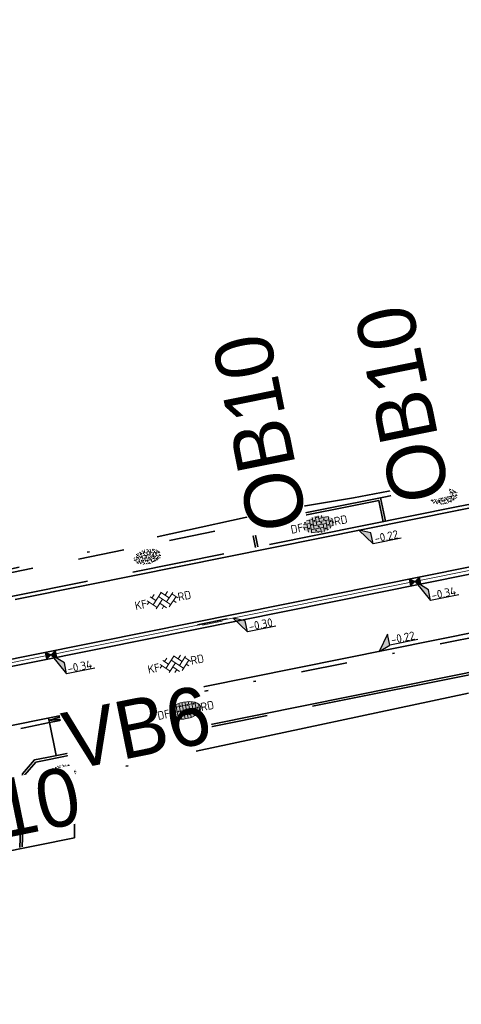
# Model space of a CAD drawing. Header units: metres. Extents: x 0 to 269924, y 0 to 933292.
# Tile 192 of 247: x 135106 to 135125, y 466665 to 466707. Entities that reach past the tile are written whole.
import ezdxf
from ezdxf import colors
from ezdxf.entities.mleader import LeaderData, LeaderLine
from ezdxf.enums import TextEntityAlignment as Align
from ezdxf.math import Vec2, Vec3

# ---------------------------------------------------------------- set-up
doc = ezdxf.new("R2018")
doc.units = ezdxf.units.M
for name, pattern in [('VH-GELEIDEBAND', [6, 2, -2, 0, -2]), ('VH-OPSLUITBAND_100X200', [16, 8, -2, 4, -2]), ('VH-OPSLUITBAND_150X250', [24, 16, -2, 4, -2]), ('XX-HIDDEN', [4, 2, -2]), ('XX-PROJECTGRENS', [18, 12, -3, 0, -3])]:
    doc.linetypes.add(name, pattern=pattern)
for name, color, linetype, lineweight in [('N-WE-GR-GRAS-A-200', 62, 'Continuous', 18), ('N-WE-KG-GRENS_PROJECT-G', 7, 'XX-PROJECTGRENS', 35), ('N-WE-KL-ET_LS_OV_LICHTMAST-S', 190, 'Continuous', 25), ('N-WE-VH-GOOT-S', 170, 'Continuous', 18), ('N-WE-VH-GOOT_STRAATBAKSTEEN-G', 170, 'Continuous', 35), ('N-WE-VH-KANTOPSLUITING-T18', 10, 'Continuous', 18), ('N-WE-VH-KANTOPSLUITING_GELEIDEBAND_50 200_250-G', 20, 'VH-GELEIDEBAND', 35), ('N-WE-VH-KANTOPSLUITING_OPSLUITBAND_100X200-G', 150, 'VH-OPSLUITBAND_100X200', 35), ('N-WE-VH-KANTOPSLUITING_OPSLUITBAND_150X250-G', 150, 'VH-OPSLUITBAND_150X250', 35), ('N-WE-VH-KANTOPSLUITING_VERLOOPBAND_GB_MV-T18', 10, 'Continuous', 18), ('N-WE-VH-KANTOPSLUITING_VOORKANTBAND-G', 50, 'Continuous', 35), ('N-WE-VH-MATERIAALGRENS-G', 7, 'XX-HIDDEN', 35), ('N-WE-VH-VERHARDING-T18', 10, 'Continuous', 18), ('N-WE-VH-VERHARDING_ASFALT-S', 7, 'Continuous', 18), ('N-WE-VH-VERHARDING_BETONSTRAATSTEEN-S', 7, 'Continuous', 18), ('N-WE-VH-VERHARDING_STRAATBAKSTEEN-S', 7, 'Continuous', 18), ('X-XX-AL-HOOGTELABEL-S', 7, 'Continuous', 25)]:
    doc.layers.add(name, color=color, linetype=linetype, lineweight=lineweight)
doc.layers.add('N-WE-GR-GRAS-S', color=7, linetype='Continuous', lineweight=18, true_color=0x00a500)
doc.layers.add('N-WE-RI-HWA_KOLK-S', color=150, linetype='Continuous', lineweight=25, true_color=0x007fff)
doc.layers.add('X-XX-AL-HULPLIJN-G', color=30, linetype='Continuous', lineweight=18, plot=False)
doc.styles.add('NLCS-ISO', font='NLCS-ISO.ttf')
doc.styles.add('NLCS-ISO-M200-T18', font='NLCS-ISO.ttf', dxfattribs={"height": 0.36})
doc.styles.get("Standard").update_dxf_attribs({"font": 'romand.shx'})

# ---------------------------------------------------------------- blocks, each defined once
blk = doc.blocks.new('*U97')
for p, q in [((2.54, -2.2), (0, 0)), ((0, 0), (2.63, -4.6)), ((2.63, -4.6), (2.54, -2.2)), ((8.83, -4.38), (2.63, -4.6))]:
    blk.add_line(p, q)
blk.add_solid([(2.54, -2.2), (0, 0), (2.63, -4.6)])
at = {"style": 'NLCS-ISO'}
blk.add_attdef('...', text='', height=1.8, rotation=2.0313, dxfattribs=at).set_placement((5.74, -4.91), align=Align.BOTTOM_CENTER)
blk = doc.blocks.new('*U98')
at = {"layer": 'X-XX-AL-HOOGTELABEL-S', "xscale": 0.2, "yscale": 0.2, "zscale": 0.2, "rotation": 357.9686646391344}
blk.add_blockref('*U97', (0, 0), dxfattribs=at).add_auto_attribs({'...': '-0.34'})
blk = doc.blocks.new('*U99')
at = {"layer": 'N-WE-GR-GRAS-A-200', "color": 0, "linetype": 'ByBlock', "lineweight": -2, "transparency": 16777216}
for p, rotation in [((135122.548, 466683.18), 11.39079895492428), ((135106.863, 466680.02), 11.4085927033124)]:
    blk.add_blockref('*U98', p, dxfattribs=dict(at, rotation=rotation))
blk = doc.blocks.new('*U114')
for p, q in [((2.49, -1.03), (0, 0)), ((0, 0), (2.56, -3.43)), ((2.56, -3.43), (2.49, -1.03)), ((8.76, -3.25), (2.56, -3.43))]:
    blk.add_line(p, q)
blk.add_solid([(2.49, -1.03), (0, 0), (2.56, -3.43)])
at = {"style": 'NLCS-ISO'}
blk.add_attdef('...', text='', height=1.8, rotation=1.7023, dxfattribs=at).set_placement((5.68, -3.76), align=Align.BOTTOM_CENTER)
blk = doc.blocks.new('*U115')
at = {"layer": 'X-XX-AL-HOOGTELABEL-S', "xscale": 0.2000000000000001, "yscale": 0.2000000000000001, "zscale": 0.2000000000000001, "rotation": 358.2976530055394}
blk.add_blockref('*U114', (0, 0), dxfattribs=at).add_auto_attribs({'...': '-0.30'})
blk = doc.blocks.new('*U116')
at = {"layer": 'N-WE-VH-VERHARDING_ASFALT-S', "color": 0, "linetype": 'ByBlock', "lineweight": -2, "transparency": 16777216, "rotation": 11.3907989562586}
blk.add_blockref('*U115', (135114.705, 466681.6), dxfattribs=at)
blk = doc.blocks.new('*U95')
for p, q in [((2.5, -1.02), (0, 0)), ((0, 0), (2.58, -3.42)), ((2.58, -3.42), (2.5, -1.02)), ((8.78, -3.2), (2.58, -3.42))]:
    blk.add_line(p, q)
blk.add_solid([(2.5, -1.02), (0, 0), (2.58, -3.42)])
at = {"style": 'NLCS-ISO'}
blk.add_attdef('...', text='', height=1.8, rotation=1.9991, dxfattribs=at).set_placement((5.7, -3.73), align=Align.BOTTOM_CENTER)
blk = doc.blocks.new('*U96')
for p, q in [((2.39, 3.35), (0, 0)), ((2.44, 0.95), (2.39, 3.35)), ((0, 0), (2.44, 0.95)), ((8.64, 1.08), (2.44, 0.95))]:
    blk.add_line(p, q)
blk.add_solid([(2.39, 3.35), (0, 0), (2.44, 0.95)])
at = {"style": 'NLCS-ISO'}
blk.add_attdef('...', text='', height=1.8, rotation=1.1798, dxfattribs=at).set_placement((5.55, 0.59), align=Align.BOTTOM_CENTER)
blk = doc.blocks.new('SVH-SBS_DIKFORMAAT_HALFST_KL-SO')
h = blk.add_hatch(color=254)
edge = h.paths.add_edge_path()
edge.add_ellipse((0.06, -0.03), major_axis=(3.39, 0), ratio=0.533267, start_angle=0, end_angle=360)
for p, q in [((-3.34, 0.03), (-3.11, 0.03)), ((-3.11, -0.69), (-3.11, 0.63)), ((-2.65, 1.06), (-2.42, 1.06)), ((-2.42, -1.27), (-2.42, 1.21)), ((-2.42, 0.03), (-1.73, 0.03)), ((-1.73, -1.57), (-1.73, 1.51)), ((-1.73, 1.06), (-1.04, 1.06)), ((-1.04, -1.74), (-1.04, 1.69)), ((-1.04, 0.03), (-0.35, 0.03)), ((-0.35, -1.83), (-0.35, 1.77)), ((-0.35, 1.06), (0.34, 1.06)), ((0.34, -1.83), (0.34, 1.78)), ((0.34, 0.03), (1.03, 0.03)), ((1.03, -1.76), (1.03, 1.71)), ((1.03, 1.06), (1.72, 1.06)), ((1.72, -1.6), (1.72, 1.55)), ((1.72, 0.03), (2.41, 0.03)), ((2.41, -1.33), (2.41, 1.27)), ((2.41, 1.06), (2.77, 1.06)), ((3.1, -0.82), (3.1, 0.77)), ((3.1, 0.03), (3.45, 0.03)), ((-2.8, -1.01), (-2.42, -1.01)), ((-1.73, -1.01), (-1.04, -1.01)), ((-0.35, -1.01), (0.34, -1.01)), ((1.03, -1.01), (1.72, -1.01)), ((2.41, -1.01), (2.91, -1.01))]:
    blk.add_line(p, q)
for centre in [(-2.76, 0), (-2.07, 1.03), (-1.38, 0), (-0.69, 1.03), (0, 0), (0.69, 1.03), (1.38, 0), (2.07, 1.03), (2.76, 0), (-2.07, -1.09), (-0.69, -1.09), (0.69, -1.04), (2.07, -1.04)]:
    blk.add_circle(centre, 0.0881)
blk.add_ellipse((0.06, -0.03), major_axis=(3.39, 0), ratio=0.533267)
at = {"style": 'NLCS-ISO'}
blk.add_attdef('FORMAAT', text='', height=1.8, dxfattribs=at).set_placement((-3.34, -0.03), align=Align.MIDDLE_RIGHT)
blk.add_attdef('KLEUR', text='', height=1.8, dxfattribs=at).set_placement((3.45, -0.03), align=Align.MIDDLE_LEFT)
at = {"style": 'NLCS-ISO', "flags": 1}
blk.add_attdef('FUNCTIE', text='', height=1.8, dxfattribs=at).set_placement((0.12, -3.58), align=Align.MIDDLE_CENTER)
blk = doc.blocks.new('*U541')
at = {"lineweight": 30, "flags": 106}
blk.add_attdef('OB', text='', height=0.36, dxfattribs=at).set_placement((0, 0.1), align=Align.BOTTOM_CENTER)
blk = doc.blocks.new('SVH-GOOT_SYMBOOL-SO')
at = {"color": 7, "linetype": 'Continuous'}
for p, q in [((-0.206, 2.137), (-0.206, -2.217)), ((0, 2.669), (0, -2.669)), ((0.2, 3.125), (0.2, -3.359))]:
    blk.add_line(p, q, dxfattribs=at)
at = {"style": 'NLCS-ISO'}
blk.add_attdef('MATERIAAL', text='', height=1.8, dxfattribs=at).set_placement((-1.098, 0), align=Align.MIDDLE_RIGHT)
blk.add_attdef('KLEUR', text='', height=1.8, dxfattribs=at).set_placement((1.1, 0), align=Align.MIDDLE_LEFT)
blk = doc.blocks.new('*U586')
at = {"layer": 'N-WE-VH-GOOT-S', "xscale": 0.2, "yscale": 0.2, "zscale": 0.2, "rotation": 90.04068231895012}
blk.add_blockref('SVH-GOOT_SYMBOOL-SO', (0, 0), dxfattribs=at)
blk = doc.blocks.new('*U587')
at = {"layer": 'N-WE-KL-ET_LS_OV_LICHTMAST-S', "color": 0, "linetype": 'ByBlock', "lineweight": -2, "transparency": 16777216, "rotation": 11.39079895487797}
blk.add_blockref('*U586', (135113.799, 466681.418), dxfattribs=at)
blk = doc.blocks.new('SGR-GRAS_01-SO')
at = {"ltscale": 0.1}
for p, q in [((-1.96, -0.07), (-1.98, 0)), ((-1.93, 0.19), (-1.93, 0.24)), ((-1.89, 0.24), (-1.92, 0.25)), ((-1.67, 0.02), (-1.6, 0.04)), ((-1.6, 0.24), (-1.65, 0.29)), ((-1.53, 0.32), (-1.6, 0.35)), ((-1.45, 0.64), (-1.52, 0.66)), ((-1.52, 0.19), (-1.44, 0.19)), ((-1.47, 0.58), (-1.48, 0.65)), ((-1.43, 0.48), (-1.35, 0.5)), ((-1.36, 0.21), (-1.43, 0.23)), ((-1.42, 0.13), (-1.36, 0.17)), ((-1.38, 0.11), (-1.32, 0.16)), ((-1.37, 0.01), (-1.38, 0.08)), ((-1.33, 0.11), (-1.33, 0.19)), ((-1.3, 0.76), (-1.32, 0.77)), ((-1.28, 0.68), (-1.28, 0.76)), ((-1.17, 0.39), (-1.23, 0.43)), ((-1.17, 0.24), (-1.22, 0.29)), ((-1.15, 0.65), (-1.21, 0.7)), ((-1.11, 0.17), (-1.04, 0.19)), ((-1.03, 0.03), (-1.1, 0.07)), ((-0.94, 0.84), (-1, 0.88)), ((-0.97, 0.51), (-0.92, 0.57)), ((-0.89, 0.5), (-0.97, 0.52)), ((-0.94, 0.19), (-0.87, 0.19)), ((-0.92, 0.42), (-0.86, 0.46)), ((-0.89, 0.81), (-0.82, 0.81)), ((-0.87, 0.66), (-0.89, 0.73)), ((-0.8, 0.06), (-0.88, 0.08)), ((-0.87, 0.62), (-0.8, 0.64)), ((-0.8, 0.47), (-0.87, 0.51)), ((-0.75, 0.24), (-0.8, 0.29)), ((-0.77, 0.09), (-0.79, 0.16)), ((-0.73, 0.65), (-0.78, 0.7)), ((-0.74, 0.03), (-0.73, 0.11)), ((-0.67, 0.11), (-0.73, 0.14)), ((-0.69, 0.61), (-0.68, 0.68)), ((-0.58, 0.92), (-0.64, 0.96)), ((-0.56, 0.92), (-0.51, 0.97)), ((-0.56, 0.32), (-0.48, 0.34)), ((-0.44, 0.55), (-0.51, 0.59)), ((-0.43, 0.78), (-0.5, 0.8)), ((-0.42, 0.71), (-0.36, 0.74)), ((-0.34, 0.35), (-0.41, 0.37)), ((-0.32, 0.24), (-0.38, 0.29)), ((-0.31, 0.19), (-0.37, 0.22)), ((-0.37, 0.19), (-0.29, 0.19)), ((-0.31, 0.65), (-0.36, 0.7)), ((-0.32, 0.81), (-0.24, 0.81)), ((-0.32, 0.77), (-0.24, 0.79)), ((-0.28, 0.73), (-0.29, 0.81)), ((-0.21, 1), (-0.27, 1.03)), ((-0.24, 0.02), (-0.17, 0.04)), ((-0.18, 0.17), (-0.19, 0.24)), ((-0.08, 0.63), (-0.14, 0.67)), ((-0.14, -0.04), (-0.14, 0.03)), ((-0.09, 0.53), (-0.09, 0.6)), ((-0.08, 0.16), (-0.03, 0.21)), ((-0.07, 0.19), (0, 0.23)), ((0.06, 0.27), (-0.01, 0.3)), ((0, 0.47), (0.07, 0.49)), ((0.1, 0.24), (0.05, 0.29)), ((0.13, 0.64), (0.06, 0.66)), ((0.07, 0.99), (0.14, 1.03)), ((0.12, 0.65), (0.07, 0.7)), ((0.22, 0.2), (0.15, 0.22)), ((0.21, 0.19), (0.28, 0.19)), ((0.29, 0.71), (0.22, 0.75)), ((0.24, 0.92), (0.31, 0.94)), ((0.26, 0.81), (0.33, 0.81)), ((0.32, 0.81), (0.3, 0.89)), ((0.31, 0.17), (0.39, 0.19)), ((0.32, 0.57), (0.38, 0.62)), ((0.42, 0.34), (0.36, 0.38)), ((0.42, 0.25), (0.4, 0.32)), ((0.43, 0.48), (0.49, 0.51)), ((0.53, 0.24), (0.47, 0.29)), ((0.54, 0.65), (0.49, 0.7)), ((0.56, -0.02), (0.49, 0.02)), ((0.5, 0.45), (0.51, 0.53)), ((0.59, 0.93), (0.52, 0.94)), ((0.55, 0.62), (0.63, 0.64)), ((0.65, 0.79), (0.58, 0.83)), ((0.68, 0.49), (0.61, 0.51)), ((0.77, 0.05), (0.7, 0.07)), ((0.78, 0.42), (0.72, 0.46)), ((0.78, 0.19), (0.86, 0.19)), ((0.83, 0.81), (0.91, 0.81)), ((0.92, 0.06), (0.85, 0.09)), ((0.87, 0.31), (0.94, 0.33)), ((0.95, 0.24), (0.9, 0.29)), ((0.91, 0.89), (0.91, 0.92)), ((0.97, 0.65), (0.91, 0.7)), ((0.93, 0.76), (0.99, 0.8)), ((1.01, 0.87), (0.95, 0.91)), ((1.01, 0.33), (1, 0.4)), ((1.15, 0.78), (1.08, 0.8)), ((1.15, 0.5), (1.08, 0.54)), ((1.1, 0.38), (1.1, 0.45)), ((1.11, 0.77), (1.18, 0.79)), ((1.24, 0.34), (1.17, 0.36)), ((1.18, 0.01), (1.26, 0.03)), ((1.21, 0.21), (1.26, 0.26)), ((1.28, 0.14), (1.22, 0.17)), ((1.28, 0.25), (1.35, 0.29)), ((1.37, 0.24), (1.32, 0.29)), ((1.39, 0.65), (1.34, 0.7)), ((1.36, 0.19), (1.43, 0.19)), ((1.42, 0.46), (1.5, 0.48)), ((1.51, 0.58), (1.44, 0.62)), ((1.64, 0.21), (1.58, 0.25)), ((1.61, 0.41), (1.59, 0.48)), ((1.69, 0.3), (1.7, 0.37)), ((1.79, 0.19), (1.72, 0.21)), ((1.74, 0.16), (1.81, 0.18)), ((1.8, 0.24), (1.75, 0.29)), ((1.93, 0.19), (1.95, 0.19)), ((-1.92, -0.16), (-1.85, -0.12)), ((-1.82, -0.08), (-1.9, -0.06)), ((-1.76, -0.13), (-1.82, -0.09)), ((-1.78, -0.3), (-1.73, -0.25)), ((-1.62, -0.5), (-1.69, -0.46)), ((-1.63, -0.57), (-1.68, -0.52)), ((-1.61, -0.17), (-1.67, -0.11)), ((-1.57, -0.44), (-1.49, -0.44)), ((-1.54, -0.66), (-1.5, -0.64)), ((-1.4, -0.05), (-1.46, -0.01)), ((-1.38, -0.46), (-1.38, -0.39)), ((-1.35, -0.28), (-1.28, -0.26)), ((-1.27, -0.23), (-1.34, -0.21)), ((-1.26, -0.42), (-1.33, -0.38)), ((-1.27, -0.56), (-1.28, -0.48)), ((-1.21, -0.57), (-1.26, -0.52)), ((-1.18, -0.67), (-1.25, -0.65)), ((-1.19, -0.17), (-1.24, -0.11)), ((-1.13, -0.78), (-1.19, -0.75)), ((-1.06, -0.39), (-1, -0.35)), ((-1.04, -0.58), (-0.97, -0.57)), ((-0.99, -0.44), (-0.92, -0.44)), ((-0.9, -0.34), (-0.96, -0.3)), ((-0.9, -0.65), (-0.84, -0.6)), ((-0.84, -0.94), (-0.85, -0.93)), ((-0.78, -0.57), (-0.84, -0.52)), ((-0.76, -0.7), (-0.83, -0.67)), ((-0.76, -0.17), (-0.82, -0.11)), ((-0.8, -0.13), (-0.73, -0.11)), ((-0.71, -0.38), (-0.79, -0.36)), ((-0.79, -0.54), (-0.78, -0.46)), ((-0.72, -0.89), (-0.65, -0.87)), ((-0.71, -0.9), (-0.64, -0.86)), ((-0.62, -0.82), (-0.7, -0.8)), ((-0.67, -0.48), (-0.69, -0.4)), ((-0.53, -0.26), (-0.6, -0.22)), ((-0.58, -0.99), (-0.59, -0.97)), ((-0.57, -0.1), (-0.5, -0.06)), ((-0.49, -0.25), (-0.44, -0.19)), ((-0.48, -0.44), (-0.41, -0.42)), ((-0.4, -0.63), (-0.46, -0.59)), ((-0.38, -0.98), (-0.43, -0.93)), ((-0.42, -0.44), (-0.34, -0.44)), ((-0.36, -0.57), (-0.41, -0.52)), ((-0.34, -0.17), (-0.39, -0.11)), ((-0.26, -0.99), (-0.33, -0.95)), ((-0.25, -0.09), (-0.32, -0.07)), ((-0.17, -0.18), (-0.24, -0.14)), ((-0.16, -0.53), (-0.23, -0.51)), ((-0.21, -0.61), (-0.15, -0.58)), ((-0.19, -0.62), (-0.19, -0.54)), ((-0.17, -0.74), (-0.1, -0.72)), ((-0.07, -0.97), (-0.14, -0.95)), ((-0.04, -0.55), (-0.1, -0.51)), ((-0.08, -0.4), (-0.09, -0.32)), ((-0.01, -1.01), (0.04, -0.95)), ((0.05, -0.98), (0, -0.93)), ((0.07, -0.57), (0.01, -0.52)), ((0.02, -0.96), (0.01, -0.89)), ((0.08, -0.17), (0.03, -0.11)), ((0.1, -0.91), (0.03, -0.88)), ((0.07, -0.29), (0.14, -0.27)), ((0.19, -0.1), (0.13, -0.06)), ((0.16, -0.44), (0.23, -0.44)), ((0.17, -1.04), (0.22, -1.02)), ((0.31, -0.24), (0.24, -0.22)), ((0.33, -0.47), (0.26, -0.43)), ((0.29, -0.33), (0.35, -0.29)), ((0.4, -0.68), (0.32, -0.66)), ((0.39, -0.6), (0.45, -0.55)), ((0.39, -0.59), (0.46, -0.57)), ((0.4, -0.69), (0.41, -0.62)), ((0.46, -0.83), (0.4, -0.8)), ((0.47, -0.98), (0.42, -0.93)), ((0.49, -0.57), (0.44, -0.52)), ((0.45, -0.12), (0.46, -0.05)), ((0.51, -0.17), (0.45, -0.11)), ((0.52, -0.32), (0.5, -0.24)), ((0.62, -0.88), (0.6, -0.81)), ((0.63, -0.14), (0.7, -0.12)), ((0.69, -0.39), (0.62, -0.35)), ((0.64, -0.84), (0.71, -0.81)), ((0.7, -0.89), (0.77, -0.88)), ((0.73, -0.44), (0.81, -0.44)), ((0.82, -0.76), (0.76, -0.72)), ((0.78, -0.04), (0.85, 0)), ((0.86, -0.39), (0.79, -0.37)), ((0.8, -0.19), (0.85, -0.14)), ((0.86, -0.94), (0.84, -0.93)), ((0.91, -0.57), (0.86, -0.52)), ((0.93, -0.17), (0.88, -0.11)), ((0.95, -0.83), (0.88, -0.81)), ((0.94, -0.44), (1.01, -0.42)), ((1.05, -0.31), (0.99, -0.27)), ((1, -0.77), (1, -0.7)), ((1.05, -0.2), (1.05, -0.12)), ((1.11, -0.24), (1.1, -0.16)), ((1.19, -0.68), (1.12, -0.64)), ((1.14, -0.56), (1.21, -0.52)), ((1.21, -0.8), (1.2, -0.73)), ((1.33, -0.1), (1.26, -0.08)), ((1.26, -0.75), (1.33, -0.73)), ((1.34, -0.57), (1.29, -0.52)), ((1.36, -0.17), (1.3, -0.11)), ((1.31, -0.44), (1.38, -0.44)), ((1.42, -0.23), (1.35, -0.19)), ((1.42, -0.54), (1.35, -0.52)), ((1.55, -0.6), (1.49, -0.56)), ((1.5, -0.29), (1.57, -0.27)), ((1.64, -0.27), (1.65, -0.2)), ((1.64, -0.27), (1.7, -0.23)), ((1.68, -0.55), (1.74, -0.5)), ((1.71, -0.16), (1.69, -0.09)), ((1.78, -0.15), (1.71, -0.11)), ((1.71, -0.52), (1.71, -0.52)), ((1.78, -0.17), (1.73, -0.11)), ((1.88, -0.25), (1.81, -0.23))]:
    blk.add_line(p, q, dxfattribs=at)
at = {"ltscale": 0.1, "style": 'NLCS-ISO'}
blk.add_attdef('TYPE', text='', height=0.5, dxfattribs=at).set_placement((3.47, -0.02), align=Align.MIDDLE_CENTER)
blk = doc.blocks.new('SVH-SBS_DIKFORMAAT_ELLEBOOG_KL-SO')
h = blk.add_hatch(color=254)
edge = h.paths.add_edge_path()
edge.add_ellipse((1.09, 0.12), major_axis=(3.39, 0), ratio=0.533267, start_angle=0, end_angle=360)
for p, q in [((-2.3, 0), (-1.38, 0)), ((-2.13, 0.69), (-0.69, 0.69)), ((-1.38, 0.69), (-1.38, -1.12)), ((-1.35, 1.38), (0, 1.38)), ((-0.69, 1.38), (-0.69, -1.38)), ((0, 1.84), (0, -0.69)), ((0, 0), (2.76, 0)), ((0.69, 1.92), (0.69, 0)), ((0.69, 0.69), (3.45, 0.69)), ((1.38, 1.93), (1.38, 0.69)), ((1.38, 1.38), (3.54, 1.38)), ((2.07, 1.86), (2.07, 1.38)), ((2.76, 0.69), (2.76, -1.45)), ((3.45, 1.38), (3.45, -1.18)), ((4.14, 0.92), (4.14, -0.67)), ((4.14, 0), (4.48, 0)), ((-2.07, 0), (-2.07, -0.54)), ((-0.8, -1.38), (1.38, -1.38)), ((-0.69, -0.69), (2.07, -0.69)), ((0.69, -1.38), (0.69, -1.67)), ((1.38, -0.69), (1.38, -1.68)), ((2.07, 0), (2.07, -1.61)), ((2.76, -1.38), (2.98, -1.38)), ((3.45, -0.69), (4.12, -0.69))]:
    blk.add_line(p, q)
for centre in [(-0.35, 0.34), (0.34, 1.03), (1.03, 1.72), (1.72, 0.34), (2.41, 1.03), (3.79, 0.34), (-1.04, -0.35), (0.34, -1.04), (1.03, -0.35), (2.41, -1.04), (3.11, -0.35)]:
    blk.add_circle(centre, 0.0881)
for centre, start, end in [((-1.73, 1.03), 158.9124, 101.1902), ((1.72, -1.73), 59.0911, 132.3433)]:
    blk.add_arc(centre, 0.0881, start, end)
at = {"style": 'NLCS-ISO'}
blk.add_attdef('FORMAAT', text='', height=1.8, dxfattribs=at).set_placement((-2.3, 0.12), align=Align.MIDDLE_RIGHT)
blk.add_attdef('KLEUR', text='', height=1.8, dxfattribs=at).set_placement((4.49, 0.12), align=Align.MIDDLE_LEFT)
at = {"style": 'NLCS-ISO', "flags": 1}
blk.add_attdef('FUNCTIE', text='', height=1.8, dxfattribs=at).set_placement((0.12, -3.58), align=Align.MIDDLE_CENTER)
blk = doc.blocks.new('*U636')
at = {"lineweight": 30, "flags": 106}
blk.add_attdef('OB', text='', height=0.36, dxfattribs=at).set_placement((0, 0.1), align=Align.BOTTOM_CENTER)
blk = doc.blocks.new('N-SRI-KOLK_STRAAT_450X300-SO')
h = blk.add_hatch(color=256)
h.dxf.hatch_style = 1
h.paths.add_polyline_path([(0, 0), (-1.125, 0.75), (-1.125, -0.75)])
h.paths.add_polyline_path([(1.125, -0.75), (1.125, 0.75), (0, 0)])
for p, q in [((-1.125, -0.75), (1.125, 0.75)), ((1.125, -0.75), (-1.125, 0.75))]:
    blk.add_line(p, q)
at = {"flags": 128}
blk.add_lwpolyline([(-1.125, -0.75), (1.125, -0.75), (1.125, 0.75), (-1.125, 0.75)], close=True, dxfattribs=at)
blk = doc.blocks.new('*U663')
at = {"lineweight": 30, "flags": 106}
blk.add_attdef('OB', text='', height=0.36, dxfattribs=at).set_placement((0, 0.1), align=Align.BOTTOM_CENTER)
blk = doc.blocks.new('SVH-BSS_KEIFORMAAT_KEPER_KL-SO')
for p, q in [((-3.44, -0.47), (-2.97, 0)), ((-3.31, 0.34), (-1.48, -1.48)), ((-2.52, 1.03), (-1.48, 0)), ((-2.23, -0.74), (0, 1.48)), ((-2.23, 0.74), (-1.57, 1.4)), ((-1.77, -1.77), (0, 0)), ((-0.74, 0.74), (1.48, -1.48)), ((-0.1, 1.58), (1.48, 0)), ((0.74, 0.74), (1.4, 1.4)), ((0.74, -0.74), (2.46, 0.98)), ((1.06, -1.91), (2.97, 0)), ((2.23, 0.74), (3.31, -0.34)), ((-0.74, -0.74), (0.5, -1.99)), ((-0.52, -2), (0, -1.48)), ((2.23, -0.74), (2.72, -1.24))]:
    blk.add_line(p, q)
at = {"style": 'NLCS-ISO'}
blk.add_attdef('FORMAAT', text='', height=1.8, dxfattribs=at).set_placement((-3.47, -0.23), align=Align.MIDDLE_RIGHT)
blk.add_attdef('KLEUR', text='', height=1.8, dxfattribs=at).set_placement((3.32, -0.22), align=Align.MIDDLE_LEFT)
at = {"style": 'NLCS-ISO', "flags": 1}
blk.add_attdef('FUNCTIE', text='', height=1.8, dxfattribs=at).set_placement((0.12, -3.58), align=Align.MIDDLE_CENTER)

msp = doc.modelspace()

# ---------------------------------------------------------------- linework, layer by layer
at = {"layer": 'N-WE-KG-GRENS_PROJECT-G', "flags": 128}
msp.add_lwpolyline([(133942.152, 466524.013), (133955.533, 466522.507), (133956.145, 466521.626), (133962.811, 466521.355), (133963.543, 466522.67), (133965.054, 466522.563), (133965.551, 466521.193), (133981.5, 466520.334), (133981.565, 466520.896), (133982.028, 466520.86), (133994.134, 466520.33), (133994.151, 466519.671), (134009.067, 466519.478), (134013.911, 466519.512), (134027.732, 466519.636), (134028.693, 466519.554), (134034.796, 466519.611), (134050.86, 466519.659), (134068.501, 466520.152), (134071.254, 466520.237), (134077.26, 466520.692), (134094.041, 466522.635), (134101.385, 466523.282), (134101.428, 466523.91), (134128.995, 466527.092), (134141.938, 466528.627), (134148.421, 466529.392), (134148.476, 466529.087), (134157.108, 466530.24), (134157.762, 466530.339), (134157.953, 466529.076), (134163.706, 466529.946), (134172.69, 466531.055), (134201.838, 466535.069), (134202.197, 466534.878), (134203.304, 466535.042), (134208.161, 466535.722), (134214.682, 466536.673), (134215.15, 466536.846), (134235.766, 466539.754), (134239.587, 466540.449), (134251.117, 466542.218), (134251.536, 466542.09), (134264.479, 466543.833), (134264.487, 466544.317), (134273.56, 466545.641), (134273.608, 466545.287), (134285.679, 466546.863), (134299.118, 466548.971), (134309.192, 466550.345), (134329.805, 466553.659), (134341.526, 466555.206), (134346.97, 466556.112), (134351.977, 466556.025), (134358.949, 466556.887), (134359.186, 466557.313), (134365.426, 466557.917), (134389.225, 466560.758), (134395.395, 466561.519), (134400.633, 466562.019), (134418.638, 466563.907), (134426.404, 466566.343), (134432.472, 466567.14), (134437.532, 466567.422), (134444.848, 466568.25), (134448.277, 466568.388), (134484.594, 466572.762), (134486.539, 466572.966), (134490.599, 466573.546), (134498.499, 466574.536), (134514.318, 466576.701), (134542.397, 466581.367), (134546.702, 466582.122), (134551.593, 466582.441), (134551.871, 466583.179), (134557.906, 466584.406), (134558.276, 466584.115), (134567.36, 466586.004), (134582.717, 466588.715), (134583.108, 466588.972), (134590.444, 466590.398), (134630.038, 466598.271), (134633.264, 466598.923), (134632.087, 466604.993), (134646.051, 466607.537), (134647.414, 466607.429), (134666.972, 466611.405), (134675.342, 466617.463), (134674.819, 466607.593), (134696.995, 466610.537), (134702.172, 466611.327), (134706.525, 466612.071), (134709.085, 466612.323), (134712.087, 466612.776), (134715, 466613.203), (134716.349, 466613.229), (134723.364, 466613.968), (134738.981, 466616.639), (134746.062, 466617.28), (134746.09, 466616.641), (134760.121, 466618.861), (134759.993, 466619.829), (134768.446, 466621.137), (134784.615, 466623.738), (134787.541, 466625.072), (134796.772, 466626.479), (134796.899, 466625.715), (134813.878, 466628.545), (134820.226, 466629.584), (134847.68, 466634.234), (134881.79, 466639.204), (134881.926, 466639.532), (134884.43, 466640.009), (134893.797, 466641.711), (134903.085, 466643.328), (134904.138, 466643.527), (134920.265, 466646.374), (134921.332, 466646.578), (134937.367, 466649.518), (134938.501, 466649.708), (134961.555, 466654.096), (134967.764, 466655.262), (134974.722, 466656.563), (134984.23, 466658.491), (134992.023, 466659.998), (134995.809, 466660.766), (135000.442, 466661.693), (135009.695, 466663.648), (135010.659, 466663.869), (135018.832, 466665.618), (135021.92, 466666.314), (135034.093, 466668.943), (135034.161, 466668.769), (135043.8, 466670.832), (135059.084, 466674.02), (135068.771, 466676.078), (135083.089, 466679.034), (135091.902, 466680.993), (135097.488, 466682.166), (135104.831, 466683.651), (135116.534, 466686.231), (135119.892, 466686.792), (135126.3, 466688.013), (135127.347, 466688.196), (135130.448, 466688.891), (135135.602, 466689.887), (135140.19, 466691.518), (135166.592, 466696.94), (135182.368, 466700.724), (135201.902, 466704.748), (135203.941, 466705.082), (135209.867, 466705.957), (135217.801, 466707.782), (135228.821, 466709.933), (135242.391, 466712.598), (135277.698, 466719.723), (135279.457, 466720.111), (135279.55, 466721.578), (135288.178, 466723.073), (135350.963, 466735.305), (135501.986, 466763.685), (135501.162, 466761.839), (135525.132, 466766.833), (135533.639, 466768.672), (135569.042, 466775.188), (135582.767, 466777.378), (135584.022, 466777.634), (135585.675, 466776.264, 0.01918), (135652.451, 466792.01), (135652.891, 466793.457), (135660.981, 466795.919), (135661.574, 466796.074), (135664.481, 466796.836), (135665.946, 466796.651), (135673.558, 466799.328), (135680.977, 466801.739), (135687.276, 466804.201), (135692.547, 466806.295), (135705.432, 466809.743), (135712.094, 466810.706), (135728.145, 466817.035), (135760.285, 466825.832), (135773.458, 466829.179), (135789.116, 466834.08), (135813.029, 466842.892), (135823.352, 466846.718), (135839.426, 466852.91), (135860.96, 466860.89), (135867.928, 466863.26), (135895.199, 466872.784), (135899.312, 466861.8), (135873.359, 466852.082), (135873.188, 466848.843), (135867.814, 466846.669), (135856.104, 466842.036), (135847.253, 466838.505), (135830.033, 466832.514), (135818.854, 466828.652), (135812.865, 466826.949), (135808.959, 466825.804), (135805.053, 466824.658), (135770.731, 466814.307), (135766.971, 466812.016), (135761.879, 466808.079), (135757.591, 466807.133), (135743.839, 466803.566), (135724.075, 466798.35), (135721.275, 466798.229), (135720.422, 466801.401), (135715.133, 466799.834), (135698.553, 466794.754), (135698.279, 466793.693), (135686.038, 466790.352), (135686.038, 466789.248), (135686.038, 466787.562), (135681.985, 466786.092), (135677.719, 466785.319), (135623.458, 466770.711), (135607.41, 466767.662), (135584.355, 466763.142), (135577.091, 466761.475), (135570.47, 466760.803), (135524.714, 466753.103), (135522.642, 466752.878), (135515.666, 466751.661), (135498.388, 466748.218), (135460.498, 466741.759), (135438.515, 466737.953), (135402.134, 466731.048), (135401.842, 466732.671), (135396.111, 466731.637), (135390.927, 466730.659), (135374.008, 466727.423), (135342.463, 466720.896), (135337.831, 466720.249), (135332.781, 466719.412), (135316.41, 466716.549), (135312.764, 466716.512), (135301.04, 466714.003), (135296.667, 466713.077), (135288.078, 466711.338), (135288.031, 466710.414), (135288.066, 466708.643), (135283.612, 466707.738), (135244.114, 466700.084), (135242.59, 466702.114), (135218.779, 466697.088), (135216.4, 466696.736), (135207.126, 466694.996), (135197.842, 466693.22), (135196.987, 466690.777), (135188.214, 466689.009), (135186.218, 466690.919), (135157.953, 466685.339), (135157.545, 466682.623), (135152.388, 466681.564), (135151.517, 466683.806), (135135.729, 466680.62), (135134.464, 466677.149), (135128.184, 466675.854), (135125.788, 466678.571), (135109.606, 466675.114), (135107.871, 466673.543), (135107.871, 466672.134), (135099.469, 466670.442), (135080.265, 466666.625), (135079.406, 466666.151), (135069.61, 466664.202), (135057.638, 466661.759), (135035.803, 466657.155), (135033.723, 466658.689), (135013.618, 466654.679), (135014.198, 466652.086), (135012.612, 466651.731), (135012.176, 466654.16), (134999.525, 466651.581), (134981.058, 466648.065), (134978.74, 466647.609), (134978.586, 466647.723), (134973.29, 466646.777), (134967.912, 466645.754), (134966.071, 466645.409), (134952.75, 466642.776), (134952.592, 466643.577), (134951.246, 466643.315), (134944.955, 466642.097), (134940.872, 466641.345), (134939.907, 466640.789), (134925.329, 466637.906), (134925.171, 466637.877), (134925.333, 466636.966), (134925.553, 466635.733), (134922.159, 466635.157), (134921.983, 466636.201), (134920.712, 466635.973), (134906.644, 466633.431), (134906.509, 466633.768), (134899.927, 466632.517), (134896.041, 466630.574), (134862.297, 466626.202), (134861.423, 466623.924), (134854.723, 466622.819), (134853.222, 466624.597), (134834.721, 466621.381), (134818.755, 466618.638), (134803.128, 466616.182), (134801.097, 466614.744), (134787.48, 466613.242), (134768.983, 466610.888), (134755.14, 466609.258), (134754.957, 466609.237), (134754.786, 466610.217), (134731.872, 466606.359), (134713.4, 466603.055), (134699.607, 466600.717), (134685.428, 466598.156), (134675.878, 466596.194), (134672.276, 466595.656), (134668.91, 466595.016), (134645.926, 466591.058), (134638.577, 466590.001), (134611.474, 466584.899), (134601.717, 466583.131), (134600.6, 466582.901), (134592.762, 466581.44), (134575.118, 466578.109), (134569.726, 466577.127), (134558.057, 466574.923), (134547.369, 466573.132), (134538.23, 466571.522), (134531.355, 466570.551), (134524.272, 466569.346), (134519.026, 466568.326), (134515.39, 466567.719), (134505.384, 466563.341), (134500.986, 466562.643), (134495.881, 466561.909), (134495.823, 466562.312), (134492.204, 466563.642), (134484.398, 466562.518), (134478.905, 466561.786), (134469.843, 466560.533), (134464.536, 466559.742), (134456.919, 466558.745), (134448.033, 466557.687), (134433.208, 466556.61), (134412.104, 466554.577), (134407.553, 466554.101), (134387.467, 466551.741), (134381.785, 466550.955), (134364.962, 466548.659), (134360.191, 466548.481), (134354.944, 466547.628), (134324.113, 466542.837), (134319.685, 466541.923), (134312.466, 466540.844), (134307.061, 466539.9), (134305.527, 466540.739), (134283.993, 466537.831), (134278.004, 466536.268), (134260.392, 466533.941), (134253.899, 466532.65), (134244.867, 466531.618), (134227.961, 466528.835), (134196.876, 466524.748), (134191.294, 466524.652), (134189.441, 466519.487), (134180.543, 466523.251), (134138.079, 466517.961), (134135.279, 466517.668), (134120.646, 466515.791), (134115.858, 466514.998), (134094.415, 466512.788), (134094.483, 466512.133), (134077.905, 466510.692), (134056.132, 466509.19), (134043.898, 466509.02), (134033.049, 466509.242), (134023.923, 466509.529), (134011.048, 466510.262), (134011.12, 466510.989), (133978.031, 466511.971), (133977.492, 466511.386), (133976.525, 466511.415), (133970.93, 466511.61), (133940.859, 466512.853), (133936.339, 466513.04), (133926.354, 466513.566), (133918.767, 466513.929), (133914.845, 466514.016), (133909.555, 466514.279), (133907.78, 466514.373), (133898.183, 466514.701), (133889.291, 466514.99), (133877.411, 466515.387), (133865.169, 466516.189), (133858.598, 466516.511), (133853.557, 466516.784), (133840.824, 466517.534), (133833.647, 466517.757), (133833.706, 466517.421), (133832.853, 466517.458), (133826.979, 466517.575), (133808.076, 466518.296), (133803.308, 466518.179), (133802.56, 466518.555), (133780.072, 466520.153), (133779.6, 466519.291), (133774.066, 466519.538), (133773.735, 466520.559), (133740.527, 466522.642), (133713.376, 466524.159), (133705.703, 466524.636), (133705.709, 466526.266), (133685.059, 466527.583), (133660.563, 466529.253), (133639.129, 466529.346), (133622.453, 466530.286), (133616.388, 466530.543), (133614.494, 466530.624), (133604.393, 466531.597), (133597.464, 466531.465), (133574.3, 466531.955), (133566.695, 466531.543), (133561.32, 466531.616), (133554.142, 466531.627), (133545.309, 466531.719), (133535.509, 466531.795), (133530.483, 466531.897), (133499.098, 466532.845), (133498.91, 466530.624), (133497.604, 466522.359), (133448.566, 466524.379), (133448.421, 466522.59), (133414.567, 466524.034), (133414.497, 466533.241), (133401.904, 466533.723), (133353.812, 466535.745), (133352.26, 466536.139), (133333.107, 466536.524), (133333.343, 466545.829), (133369.152, 466544.714), (133381.325, 466544.396), (133400.699, 466543.637), (133404.005, 466543.551), (133435.456, 466542.61), (133435.456, 466542.277), (133451.526, 466541.628), (133467.883, 466541.235), (133477.659, 466542.034), (133509.103, 466541.442), (133515.138, 466541.284), (133519.939, 466540.992), (133525.525, 466540.798), (133532.518, 466540.097), (133548.147, 466539.778), (133548.297, 466540.601), (133555.22, 466540.722), (133564.265, 466540.558), (133565.06, 466540.188), (133570.074, 466540.025), (133574.07, 466539.875), (133576.623, 466539.795), (133577.163, 466540.007), (133601.21, 466539.677), (133602.809, 466541.635), (133610.483, 466541.448), (133611.878, 466539.353), (133618.8, 466539.154), (133622.331, 466538.943), (133622.362, 466539.485), (133627.247, 466539.274), (133627.305, 466538.709), (133642.487, 466537.733), (133654.92, 466537.235), (133674.71, 466536.649), (133674.766, 466536.962), (133682.638, 466536.639), (133685.084, 466535.631), (133701.924, 466534.36), (133703.6, 466534.856), (133708.504, 466534.396), (133731.895, 466532.391), (133737.992, 466531.942), (133749.854, 466530.901), (133752.15, 466530.77), (133756.921, 466530.655), (133767.535, 466530.109), (133779.853, 466530.016), (133787.77, 466529.934), (133810.905, 466528.967), (133832.384, 466528.238), (133837.192, 466527.837), (133897.841, 466525.036)], format="xyb", close=True, dxfattribs=at)
at = {"layer": 'N-WE-VH-GOOT_STRAATBAKSTEEN-G', "flags": 128}
for points in [[(135099.352, 466678.655), (135105.806, 466679.959), (135108.878, 466680.579), (135124.92, 466683.811), (135144.242, 466687.676), (135146.992, 466688.226), (135167.273, 466692.325), (135179.756, 466694.851), (135191.674, 466697.266), (135203.122, 466699.584), (135219.904, 466702.972), (135269.882, 466712.954), (135284.319, 466715.827), (135289.968, 466716.948), (135291.06, 466717.158), (135299.095, 466718.72), (135307.615, 466720.385), (135311.461, 466721.124), (135313.604, 466721.513), (135313.849, 466721.557), (135314.107, 466721.605), (135316.025, 466721.954)], [(135099.411, 466678.361), (135105.865, 466679.665), (135108.938, 466680.285), (135124.979, 466683.517), (135144.3, 466687.381), (135147.051, 466687.932), (135167.332, 466692.031), (135179.815, 466694.557), (135191.733, 466696.972), (135203.181, 466699.29), (135219.963, 466702.678), (135269.941, 466712.66), (135284.378, 466715.533), (135290.025, 466716.654), (135291.117, 466716.863), (135299.152, 466718.426), (135307.672, 466720.091), (135311.516, 466720.829), (135313.657, 466721.218), (135313.903, 466721.262), (135314.161, 466721.31), (135316.079, 466721.658)]]:
    msp.add_lwpolyline(points, dxfattribs=at)
at = {"layer": 'N-WE-VH-KANTOPSLUITING_GELEIDEBAND_50 200_250-G'}
msp.add_line((135106.79, 466677.098, -0.386), (135107.77, 466677.296, -0.386), dxfattribs=at)
at = {"layer": 'N-WE-VH-KANTOPSLUITING_GELEIDEBAND_50 200_250-G', "flags": 128}
for points in [[(135125.59, 466680.886), (135125.511, 466680.87), (135109.47, 466677.638), (135107.77, 466677.295)], [(135099.575, 466675.638), (135099.949, 466675.715), (135100.319, 466675.789), (135105.71, 466676.879), (135106.79, 466677.097)]]:
    msp.add_lwpolyline(points, dxfattribs=at)
at = {"layer": 'N-WE-VH-KANTOPSLUITING_OPSLUITBAND_100X200-G', "flags": 128}
for points in [[(135121.267, 466685.779), (135121.062, 466686.794), (135116.501, 466685.877), (135115.475, 466685.668), (135115.679, 466684.653)], [(135105.621, 466671.738), (135105.737, 466674.851), (135106.2, 466675.397), (135106.705, 466675.499), (135109.776, 466676.119), (135125.816, 466679.35), (135126.798, 466679.547), (135128.487, 466676.045)]]:
    msp.add_lwpolyline(points, dxfattribs=at)
at = {"layer": 'N-WE-VH-KANTOPSLUITING_OPSLUITBAND_150X250-G', "flags": 128}
msp.add_lwpolyline([(135316.997, 466724.843), (135315.08, 466724.475), (135313.629, 466724.211), (135313.376, 466724.165), (135313.134, 466724.121), (135310.974, 466723.729), (135307.111, 466722.987), (135298.589, 466721.321), (135290.557, 466719.76), (135289.46, 466719.549), (135283.802, 466718.426), (135269.364, 466715.553), (135268.786, 466715.438), (135266.433, 466717.007), (135228.557, 466709.443), (135226.977, 466707.087), (135219.382, 466705.571), (135204.833, 466702.633), (135202.475, 466704.199), (135191.572, 466701.99), (135190.009, 466699.632), (135179.23, 466697.448), (135166.748, 466694.922), (135146.469, 466690.824), (135143.722, 466690.274), (135124.399, 466686.41), (135108.354, 466683.177), (135105.281, 466682.557), (135098.824, 466681.252), (135096.969, 466680.873), (135074.476, 466676.26), (135046.983, 466670.587), (135045.521, 466670.262), (135043.43, 466669.798), (135043.122, 466669.729), (135033.87, 466667.669), (135032.34, 466667.347), (135031.32, 466667.131), (135021.759, 466665.106), (134997.256, 466659.809), (134981.175, 466656.553), (134965.833, 466653.672), (134962.285, 466652.978), (134946.633, 466649.904), (134946.388, 466649.857), (134942.713, 466649.176), (134929.657, 466646.779), (134906.08, 466642.52), (134879.042, 466637.648), (134851.29, 466632.53)], dxfattribs=at)
at = {"layer": 'N-WE-VH-KANTOPSLUITING_VOORKANTBAND-G'}
for p, q in [((135106.79, 466677.098, -0.386), (135106.751, 466677.294, -0.386)), ((135107.731, 466677.492, -0.386), (135106.77, 466677.196, -0.386)), ((135106.77, 466677.196, -0.386), (135107.77, 466677.296, -0.386)), ((135107.77, 466677.296, -0.386), (135107.731, 466677.492, -0.386))]:
    msp.add_line(p, q, dxfattribs=at)
at = {"layer": 'N-WE-VH-KANTOPSLUITING_VOORKANTBAND-G', "flags": 128}
for points in [[(135219.412, 466705.424), (135204.802, 466702.474), (135202.444, 466704.039), (135191.663, 466701.855), (135190.1, 466699.498), (135179.26, 466697.301), (135166.778, 466694.775), (135146.499, 466690.677), (135143.751, 466690.127), (135124.428, 466686.262), (135108.384, 466683.03), (135105.311, 466682.41)], [(135121.169, 466685.759), (135120.984, 466686.676), (135116.521, 466685.779), (135115.593, 466685.59), (135115.777, 466684.673)]]:
    msp.add_lwpolyline(points, dxfattribs=at)
at = {"layer": 'N-WE-VH-KANTOPSLUITING_VOORKANTBAND-G'}
for points in [[(135099.909, 466675.911), (135106.359, 466677.215), (135109.431, 466677.834), (135125.471, 466681.066), (135144.791, 466684.93), (135147.544, 466685.481), (135167.829, 466689.58), (135180.312, 466692.107), (135192.22, 466694.52), (135203.676, 466696.84), (135220.455, 466700.227)], [(135105.52, 466671.718), (135105.638, 466674.889), (135106.147, 466675.488), (135106.685, 466675.597), (135109.756, 466676.217), (135125.796, 466679.448), (135126.855, 466679.66), (135128.577, 466676.088)]]:
    msp.add_lwpolyline(points, dxfattribs=at)
at = {"layer": 'N-WE-VH-MATERIAALGRENS-G', "flags": 128}
for points in [[(135121.062, 466686.794), (135130.494, 466688.665)], [(135021.903, 466666.163), (135034.13, 466668.711), (135043.81, 466670.783), (135059.094, 466673.971), (135068.782, 466676.029), (135083.1, 466678.986), (135091.913, 466680.944), (135104.757, 466683.48), (135115.475, 466685.668)]]:
    msp.add_lwpolyline(points, dxfattribs=at)
at = {"layer": 'N-WE-VH-MATERIAALGRENS-G', "elevation": -0.386}
msp.add_lwpolyline([(135107.077, 466675.676), (135106.79, 466677.097)], dxfattribs=at)
at = {"layer": 'X-XX-AL-HULPLIJN-G'}
for points in [[(135099.382, 466678.508), (135105.836, 466679.812), (135108.908, 466680.432), (135124.95, 466683.664), (135144.271, 466687.528), (135147.021, 466688.079), (135167.303, 466692.178), (135179.786, 466694.704), (135191.704, 466697.119), (135203.151, 466699.437), (135219.933, 466702.825), (135269.911, 466712.807), (135284.348, 466715.68), (135289.997, 466716.801), (135291.089, 466717.011), (135299.124, 466718.573), (135307.643, 466720.238), (135311.488, 466720.976), (135313.63, 466721.366), (135313.876, 466721.41), (135314.134, 466721.457), (135316.052, 466721.806), (135347.411, 466727.827)], [(135315.581, 466721.72), (135314.134, 466721.457), (135313.876, 466721.41), (135313.63, 466721.366), (135311.488, 466720.976), (135307.643, 466720.238), (135299.124, 466718.573), (135291.089, 466717.011), (135289.997, 466716.801), (135284.348, 466715.68), (135248.958, 466708.637), (135243.004, 466707.452), (135234.123, 466705.68), (135220.666, 466702.973), (135202.095, 466699.224), (135179.786, 466694.704), (135167.303, 466692.178), (135147.021, 466688.079), (135144.271, 466687.528), (135124.95, 466683.664), (135108.908, 466680.432), (135105.836, 466679.812), (135099.382, 466678.508)], [(135315.581, 466721.72), (135314.134, 466721.457), (135313.876, 466721.41), (135313.63, 466721.366), (135311.488, 466720.976), (135307.643, 466720.238), (135299.124, 466718.573), (135291.089, 466717.011), (135289.997, 466716.801), (135284.348, 466715.68), (135248.958, 466708.637), (135243.004, 466707.452), (135234.123, 466705.68), (135220.666, 466702.973), (135202.095, 466699.224), (135179.786, 466694.704), (135167.303, 466692.178), (135147.021, 466688.079), (135144.271, 466687.528), (135124.95, 466683.664), (135108.908, 466680.432), (135105.836, 466679.812), (135099.382, 466678.508)], [(135315.581, 466721.72), (135314.134, 466721.457), (135313.876, 466721.41), (135313.63, 466721.366), (135311.488, 466720.976), (135307.643, 466720.238), (135299.124, 466718.573), (135291.089, 466717.011), (135289.997, 466716.801), (135284.348, 466715.68), (135248.958, 466708.637), (135243.004, 466707.452), (135234.123, 466705.68), (135220.666, 466702.973), (135202.095, 466699.224), (135179.786, 466694.704), (135167.303, 466692.178), (135147.021, 466688.079), (135144.271, 466687.528), (135124.95, 466683.664), (135108.908, 466680.432), (135105.836, 466679.812), (135099.382, 466678.508)]]:
    msp.add_lwpolyline(points, dxfattribs=at)

# ---------------------------------------------------------------- block references
at = {"layer": 'N-WE-GR-GRAS-A-200'}
msp.add_blockref('*U99', (0, 0), dxfattribs=at)
at = {"layer": 'N-WE-GR-GRAS-S'}
for p, xscale, yscale, zscale, rotation in [((135123.8, 466686.836), 0.3, 0.3, 0.3, 12.84), ((135111.025, 466684.252), 0.3, 0.3, 0.3, 12.84), ((135107.375, 466674.959), 0.2999999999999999, 0.2999999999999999, 0.2999999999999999, 10)]:
    msp.add_blockref('SGR-GRAS_01-SO', p, dxfattribs=dict(at, xscale=xscale, yscale=yscale, zscale=zscale, rotation=rotation))
at = {"layer": 'N-WE-KL-ET_LS_OV_LICHTMAST-S'}
msp.add_blockref('*U587', (0, 0), dxfattribs=at)
at = {"layer": 'N-WE-RI-HWA_KOLK-S', "xscale": 0.2000000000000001, "yscale": 0.2000000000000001, "zscale": 0.2000000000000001}
for p, rotation in [((135122.548, 466683.18), 11.39079895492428), ((135106.863, 466680.02), 11.40859270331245)]:
    msp.add_blockref('N-SRI-KOLK_STRAAT_450X300-SO', p, dxfattribs=dict(at, rotation=rotation))
at = {"layer": 'N-WE-VH-KANTOPSLUITING-T18'}
ref = msp.add_blockref('*U636', (135121.714, 466686.397), dxfattribs=dict(at, rotation=101.3907994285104))
lines = msp.add_mtext('OB10', dxfattribs={"layer": '0', "insert": (135121.616, 466686.377), "char_height": 2.5, "attachment_point": 1, "rotation": 101.3908, "bg_fill": 3, "box_fill_scale": 1, "bg_fill_color": 256, "bg_fill_transparency": 0})
ref.add_attrib('OB', '', (135121.616, 466686.377), dxfattribs={"flags": 14}).embed_mtext(lines)
ref = msp.add_blockref('*U636', (135115.577, 466685.16), dxfattribs=dict(at, rotation=101.3907994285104))
lines = msp.add_mtext('OB10', dxfattribs={"layer": '0', "insert": (135115.479, 466685.14), "char_height": 2.5, "attachment_point": 1, "rotation": 101.3908, "bg_fill": 3, "box_fill_scale": 1, "bg_fill_color": 256, "bg_fill_transparency": 0})
ref.add_attrib('OB', '', (135115.479, 466685.14), dxfattribs={"flags": 14}).embed_mtext(lines)
ref = msp.add_blockref('*U541', (135099.445, 466673.458), dxfattribs=dict(at, rotation=11.53679358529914))
lines = msp.add_mtext('OB10', dxfattribs={"layer": '0', "insert": (135099.425, 466673.556), "char_height": 2.5, "attachment_point": 1, "rotation": 11.5368, "bg_fill": 3, "box_fill_scale": 1, "bg_fill_color": 256, "bg_fill_transparency": 0})
ref.add_attrib('OB', '', (135099.425, 466673.556), dxfattribs={"flags": 36}).embed_mtext(lines)
at = {"layer": 'N-WE-VH-KANTOPSLUITING_VERLOOPBAND_GB_MV-T18'}
ref = msp.add_blockref('*U663', (135107.242, 466677.393, -0.386), dxfattribs=dict(at, rotation=11.42967793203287))
lines = msp.add_mtext('VB6', dxfattribs={"layer": '0', "insert": (135107.222, 466677.491, -0.386), "char_height": 2.5, "attachment_point": 1, "rotation": 11.4297, "bg_fill": 3, "box_fill_scale": 1, "bg_fill_color": 256, "bg_fill_transparency": 0})
ref.add_attrib('OB', '', (135107.222, 466677.491, -0.386), dxfattribs={"flags": 50}).embed_mtext(lines)
at = {"layer": 'N-WE-VH-VERHARDING_ASFALT-S'}
msp.add_blockref('*U116', (0, 0), dxfattribs=at)
at = {"layer": 'N-WE-VH-VERHARDING_BETONSTRAATSTEEN-S', "xscale": 0.2, "yscale": 0.2, "zscale": 0.2}
for p, rotation in [((135111.665, 466682.415), 11.68469280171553), ((135112.22, 466679.671), 11.71978732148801)]:
    msp.add_blockref('SVH-BSS_KEIFORMAAT_KEPER_KL-SO', p, dxfattribs=dict(at, rotation=rotation)).add_auto_attribs({'FORMAAT': 'KF', 'KLEUR': 'RD'})
at = {"layer": 'N-WE-VH-VERHARDING_STRAATBAKSTEEN-S', "xscale": 0.2, "yscale": 0.2, "zscale": 0.2}
for name, p, rotation in [('SVH-SBS_DIKFORMAAT_ELLEBOOG_KL-SO', (135118.181, 466685.577), 10.83926338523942), ('SVH-SBS_DIKFORMAAT_HALFST_KL-SO', (135112.633, 466677.63), 11.4295436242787)]:
    msp.add_blockref(name, p, dxfattribs=dict(at, rotation=rotation)).add_auto_attribs({'FORMAAT': 'DF', 'KLEUR': 'RD'})
at = {"layer": 'X-XX-AL-HOOGTELABEL-S'}
for name, p, xscale, yscale, zscale, rotation in [('*U95', (135120.118, 466685.394), 0.2, 0.2, 0.2, 9.394558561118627), ('*U96', (135121.008, 466680.167), 0.2000000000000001, 0.2000000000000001, 0.2000000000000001, 10.21102579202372)]:
    msp.add_blockref(name, p, dxfattribs=dict(at, xscale=xscale, yscale=yscale, zscale=zscale, rotation=rotation)).add_auto_attribs({'...': '-0.22'})

# ---------------------------------------------------------------- leaders
at = {"layer": 'N-WE-VH-VERHARDING-T18'}
ml = msp.add_multileader_mtext('Standard', dxfattribs=at)
ml.set_content('', color=256, style='NLCS-ISO-M200-T18')
ml.set_leader_properties(color=256, linetype='ByLayer', lineweight=-1)
ml.build(insert=Vec2(0, 0))
ml.multileader.update_dxf_attribs({"has_dogleg": 0, "text_left_attachment_type": 5, "text_right_attachment_type": 5, "dogleg_length": 0.36, "arrow_head_size": 0.36})
ctx = ml.context
ctx.base_point, ctx.char_height, ctx.arrow_head_size, ctx.landing_gap_size, ctx.plane_origin = Vec3(135697.392, 466805.766), 0.36, 0.36, 0.18, Vec3(135695.697, 466805.189)
ctx.left_attachment, ctx.right_attachment = 5, 5
notes = []
notes.append((ctx, [(0, (0, 0, 0), (0, 0), (1, 0), 1, [])]))
ctx.mtext.insert, ctx.mtext.rotation, ctx.mtext.flow_direction = Vec3(135697.572, 466806.126), -0.147529, 5
for ctx, leaders in notes:
    for number, flags, end, landing, length, lines in leaders:
        leader = LeaderData()
        leader.index, (leader.has_last_leader_line, leader.has_dogleg_vector, leader.attachment_direction) = number, flags
        leader.last_leader_point, leader.dogleg_vector, leader.dogleg_length = Vec3(end), Vec3(landing), length
        for number, points, colour, breaks in lines:
            line = LeaderLine()
            line.index, line.vertices, line.color, line.breaks = number, Vec3.list(points), colors.encode_raw_color(colour), breaks
            leader.lines.append(line)
        ctx.leaders.append(leader)

doc.saveas('drawing.dxf')
